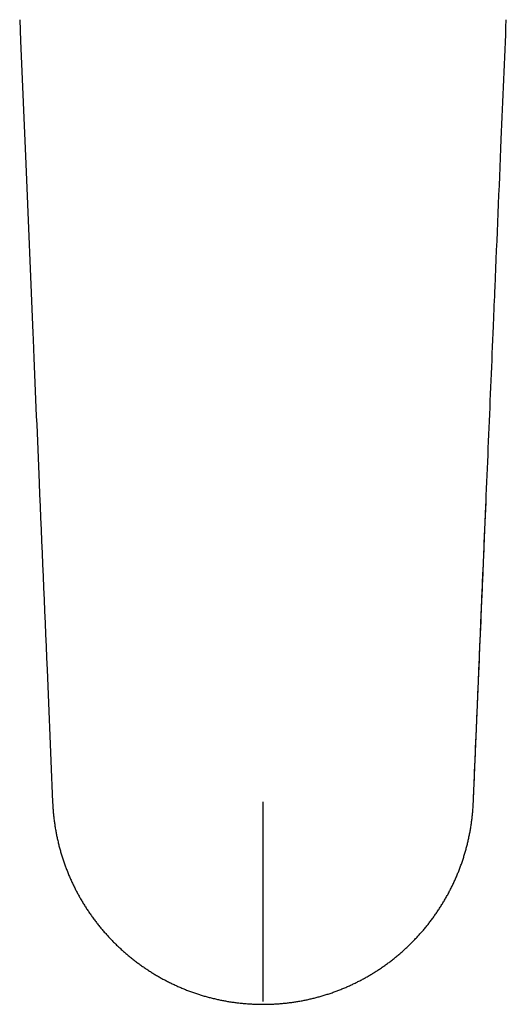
# Model space of a CAD drawing. Header units: millimetres. Extents: x 8 to 613, y 12 to 425.
# Tile 3 of 35: x 292 to 339, y 57 to 152. Entities that reach past the tile are written whole.
import ezdxf

# ---------------------------------------------------------------- set-up
doc = ezdxf.new("R2010")
doc.units = ezdxf.units.MM

msp = doc.modelspace()

# ---------------------------------------------------------------- linework, layer by layer
at = {"color": 7, "linetype": 'Continuous', "lineweight": 30, "flags": 128}
msp.add_lwpolyline([(291.864, 151.953), (291.949, 149.928), (292.445, 138.084), (293.129, 121.786)], dxfattribs=at)
at = {"color": 7, "linetype": 'Continuous', "lineweight": 30}
for points, knots in [([(337.418, 121.785), (337.431, 122.081), (337.493, 123.561), (337.754, 129.775), (338.164, 139.535), (338.523, 148.111), (338.684, 151.952)], [0, 0, 0, 0, 0.0294288, 0.147144, 0.618005, 1, 1, 1, 1]), ([(293.129, 121.786), (293.151, 121.267), (293.353, 116.467), (293.806, 105.675), (294.418, 91.147), (294.851, 80.9), (295.031, 76.647)], [0, 0, 0, 0, 0.034468, 0.319007, 0.717297, 1, 1, 1, 1]), ([(335.51, 76.647), (335.511, 76.657), (335.528, 77.053), (335.61, 78.989), (335.953, 87.083), (336.426, 98.262), (336.98, 111.371), (337.272, 118.314), (337.418, 121.785)], [0, 0, 0, 0, 0.000658, 0.026274, 0.128734, 0.538577, 0.769289, 1, 1, 1, 1]), ([(335.513, 76.642), (335.513, 76.644), (335.515, 76.693), (335.52, 76.801), (335.696, 80.937), (336.008, 88.376), (336.409, 97.843), (336.638, 103.28), (336.726, 105.365)], [0, 0, 0, 0, 0.000171, 0.005177, 0.01118, 0.432173, 0.782199, 1, 1, 1, 1]), ([(295.031, 76.647), (295.031, 76.636), (295.034, 76.584), (295.039, 76.477), (295.047, 76.318), (295.059, 76.133), (295.073, 75.935), (295.089, 75.734), (295.108, 75.534), (295.128, 75.334), (295.15, 75.134), (295.174, 74.934), (295.201, 74.734), (295.229, 74.534), (295.26, 74.334), (295.292, 74.135), (295.326, 73.935), (295.362, 73.737), (295.4, 73.539), (295.441, 73.341), (295.483, 73.144), (295.527, 72.947), (295.573, 72.751), (295.62, 72.555), (295.67, 72.36), (295.722, 72.166), (295.775, 71.973), (295.831, 71.78), (295.888, 71.587), (295.948, 71.395), (296.009, 71.203), (296.072, 71.012), (296.137, 70.821), (296.204, 70.632), (296.273, 70.443), (296.344, 70.254), (296.417, 70.066), (296.491, 69.879), (296.568, 69.692), (296.646, 69.507), (296.726, 69.322), (296.808, 69.138), (296.892, 68.954), (296.978, 68.772), (297.065, 68.59), (297.154, 68.41), (297.245, 68.23), (297.338, 68.051), (297.433, 67.873), (297.529, 67.696), (297.628, 67.52), (297.727, 67.345), (297.829, 67.171), (297.932, 66.998), (298.038, 66.825), (298.145, 66.654), (298.253, 66.484), (298.363, 66.315), (298.475, 66.147), (298.588, 65.981), (298.703, 65.815), (298.82, 65.651), (298.938, 65.489), (299.057, 65.327), (299.179, 65.166), (299.302, 65.007), (299.426, 64.849), (299.553, 64.692), (299.681, 64.536), (299.81, 64.382), (299.941, 64.228), (300.074, 64.076), (300.208, 63.925), (300.345, 63.775), (300.482, 63.626), (300.622, 63.478), (300.763, 63.331), (300.905, 63.187), (301.048, 63.044), (301.193, 62.902), (301.338, 62.762), (301.486, 62.624), (301.634, 62.487), (301.783, 62.353), (301.934, 62.219), (302.086, 62.087), (302.239, 61.956), (302.394, 61.827), (302.55, 61.699), (302.708, 61.573), (302.867, 61.448), (303.027, 61.325), (303.189, 61.203), (303.351, 61.083), (303.515, 60.965), (303.679, 60.848), (303.845, 60.733), (304.012, 60.62), (304.18, 60.509), (304.349, 60.399), (304.519, 60.291), (304.689, 60.185), (304.861, 60.081), (305.033, 59.979), (305.206, 59.878), (305.38, 59.779), (305.556, 59.681), (305.734, 59.585), (305.912, 59.491), (306.091, 59.398), (306.272, 59.307), (306.452, 59.218), (306.634, 59.131), (306.815, 59.047), (306.998, 58.964), (307.181, 58.882), (307.365, 58.803), (307.55, 58.725), (307.736, 58.649), (307.922, 58.575), (308.11, 58.503), (308.297, 58.433), (308.486, 58.365), (308.674, 58.299), (308.864, 58.235), (309.054, 58.172), (309.244, 58.112), (309.435, 58.053), (309.626, 57.997), (309.818, 57.942), (310.011, 57.889), (310.204, 57.838), (310.398, 57.789), (310.593, 57.742), (310.787, 57.697), (310.983, 57.654), (311.179, 57.612), (311.375, 57.573), (311.572, 57.536), (311.77, 57.5), (311.968, 57.467), (312.166, 57.435), (312.366, 57.406), (312.565, 57.378), (312.765, 57.352), (312.965, 57.329), (313.165, 57.307), (313.366, 57.287), (313.567, 57.269), (313.768, 57.254), (313.97, 57.24), (314.172, 57.228), (314.374, 57.218), (314.576, 57.21), (314.776, 57.204), (314.972, 57.201), (315.137, 57.199), (315.236, 57.199), (315.272, 57.199)], [0, 0, 0, 0, 0.001006, 0.00511, 0.010273, 0.016472, 0.022986, 0.029539, 0.035985, 0.042443, 0.048934, 0.055435, 0.061946, 0.068465, 0.07499, 0.08151, 0.088026, 0.094539, 0.10105, 0.107557, 0.114061, 0.120561, 0.127057, 0.133549, 0.140035, 0.146517, 0.152993, 0.159463, 0.165957, 0.17245, 0.17894, 0.18543, 0.19192, 0.19841, 0.204902, 0.211395, 0.217892, 0.224391, 0.230895, 0.237406, 0.243906, 0.250403, 0.2569, 0.263398, 0.269897, 0.2764, 0.282894, 0.28939, 0.295898, 0.302411, 0.308918, 0.31541, 0.321883, 0.32841, 0.334929, 0.341442, 0.347948, 0.354449, 0.360946, 0.367439, 0.37393, 0.380419, 0.386907, 0.393395, 0.399884, 0.406374, 0.412867, 0.419363, 0.425863, 0.432368, 0.438879, 0.445396, 0.451921, 0.458455, 0.464998, 0.471551, 0.478119, 0.484669, 0.49118, 0.497701, 0.504223, 0.510737, 0.517234, 0.523708, 0.530207, 0.536707, 0.543208, 0.549712, 0.55622, 0.562729, 0.569258, 0.575784, 0.582304, 0.588818, 0.595327, 0.601832, 0.608334, 0.614834, 0.621331, 0.627827, 0.634322, 0.640822, 0.647281, 0.653715, 0.660174, 0.666652, 0.673146, 0.67965, 0.686161, 0.692674, 0.699184, 0.705684, 0.712171, 0.718641, 0.725083, 0.731547, 0.738022, 0.744496, 0.750969, 0.757439, 0.763906, 0.77037, 0.77683, 0.783284, 0.789733, 0.796176, 0.802612, 0.809045, 0.815492, 0.821938, 0.828384, 0.83483, 0.841277, 0.847726, 0.854176, 0.86063, 0.867087, 0.873549, 0.880016, 0.886491, 0.892965, 0.899449, 0.905947, 0.912451, 0.918953, 0.925443, 0.93193, 0.938435, 0.944943, 0.951456, 0.957973, 0.964495, 0.97102, 0.977544, 0.984082, 0.990434, 0.996503, 1, 1, 1, 1]), ([(315.272, 76.668), (315.272, 76.568), (315.272, 76.367), (315.272, 76.016), (315.272, 75.615), (315.272, 75.163), (315.272, 74.712), (315.272, 74.21), (315.272, 73.659), (315.272, 73.058), (315.272, 72.457), (315.272, 71.856), (315.272, 71.254), (315.272, 70.651), (315.272, 70.049), (315.272, 69.446), (315.272, 68.84), (315.272, 68.233), (315.272, 67.627), (315.272, 67.019), (315.272, 66.409), (315.272, 65.798), (315.272, 65.189), (315.272, 64.582), (315.272, 63.99), (315.272, 63.411), (315.272, 62.847), (315.272, 62.285), (315.272, 61.788), (315.272, 61.354), (315.272, 60.959), (315.272, 60.541), (315.272, 60.102), (315.272, 59.646), (315.272, 59.173), (315.272, 58.739), (315.272, 58.469), (315.272, 58.361)], [0, 0, 0, 0, 0.015984, 0.031969, 0.055952, 0.079937, 0.103922, 0.127906, 0.159927, 0.19195, 0.223973, 0.255994, 0.288246, 0.320501, 0.352756, 0.385008, 0.417789, 0.450572, 0.483356, 0.516136, 0.549474, 0.582817, 0.616161, 0.649504, 0.682841, 0.714193, 0.745548, 0.776902, 0.808254, 0.829193, 0.850132, 0.875101, 0.90007, 0.925039, 0.953146, 0.981254, 1, 1, 1, 1]), ([(315.272, 57.199), (315.295, 57.199), (315.37, 57.199), (315.503, 57.2), (315.68, 57.203), (315.864, 57.207), (316.049, 57.213), (316.234, 57.221), (316.428, 57.231), (316.63, 57.243), (316.832, 57.258), (317.034, 57.274), (317.235, 57.293), (317.436, 57.313), (317.637, 57.335), (317.838, 57.36), (318.038, 57.386), (318.237, 57.414), (318.436, 57.444), (318.634, 57.476), (318.832, 57.511), (319.029, 57.547), (319.226, 57.585), (319.423, 57.624), (319.619, 57.666), (319.814, 57.71), (320.009, 57.756), (320.203, 57.803), (320.397, 57.853), (320.59, 57.904), (320.783, 57.958), (320.975, 58.013), (321.166, 58.07), (321.356, 58.129), (321.545, 58.19), (321.735, 58.253), (321.924, 58.318), (322.113, 58.385), (322.301, 58.454), (322.49, 58.525), (322.677, 58.597), (322.864, 58.672), (323.049, 58.748), (323.234, 58.826), (323.417, 58.906), (323.6, 58.988), (323.782, 59.071), (323.964, 59.157), (324.145, 59.244), (324.325, 59.333), (324.504, 59.424), (324.683, 59.517), (324.86, 59.612), (325.037, 59.708), (325.212, 59.806), (325.387, 59.906), (325.56, 60.007), (325.733, 60.11), (325.904, 60.215), (326.074, 60.322), (326.243, 60.43), (326.412, 60.54), (326.579, 60.652), (326.745, 60.765), (326.911, 60.881), (327.075, 60.998), (327.238, 61.116), (327.4, 61.237), (327.561, 61.359), (327.722, 61.483), (327.88, 61.608), (328.038, 61.735), (328.193, 61.863), (328.348, 61.993), (328.501, 62.124), (328.654, 62.257), (328.805, 62.392), (328.954, 62.528), (329.103, 62.666), (329.25, 62.804), (329.395, 62.945), (329.538, 63.086), (329.68, 63.228), (329.821, 63.372), (329.961, 63.518), (330.1, 63.667), (330.237, 63.816), (330.373, 63.966), (330.507, 64.118), (330.639, 64.271), (330.77, 64.424), (330.899, 64.579), (331.027, 64.736), (331.153, 64.893), (331.277, 65.051), (331.399, 65.211), (331.52, 65.372), (331.64, 65.534), (331.757, 65.697), (331.873, 65.862), (331.988, 66.028), (332.101, 66.194), (332.212, 66.362), (332.322, 66.532), (332.43, 66.702), (332.536, 66.874), (332.641, 67.047), (332.745, 67.221), (332.846, 67.396), (332.946, 67.572), (333.043, 67.748), (333.139, 67.925), (333.233, 68.103), (333.325, 68.282), (333.416, 68.462), (333.504, 68.643), (333.591, 68.824), (333.676, 69.006), (333.759, 69.19), (333.84, 69.374), (333.92, 69.558), (333.998, 69.744), (334.074, 69.931), (334.148, 70.118), (334.22, 70.306), (334.29, 70.495), (334.359, 70.684), (334.425, 70.874), (334.49, 71.065), (334.552, 71.256), (334.613, 71.448), (334.672, 71.641), (334.729, 71.834), (334.784, 72.028), (334.837, 72.222), (334.889, 72.417), (334.938, 72.612), (334.985, 72.808), (335.03, 73.004), (335.074, 73.201), (335.115, 73.398), (335.155, 73.596), (335.192, 73.794), (335.228, 73.993), (335.262, 74.193), (335.294, 74.392), (335.323, 74.592), (335.351, 74.792), (335.377, 74.993), (335.401, 75.193), (335.422, 75.394), (335.442, 75.594), (335.46, 75.794), (335.476, 75.994), (335.489, 76.195), (335.501, 76.384), (335.508, 76.534), (335.512, 76.615), (335.513, 76.642)], [0, 0, 0, 0, 0.002262, 0.00722, 0.012909, 0.019402, 0.024996, 0.030804, 0.037324, 0.043847, 0.050373, 0.056899, 0.063424, 0.069946, 0.076464, 0.082977, 0.089483, 0.095981, 0.10247, 0.108946, 0.115421, 0.121897, 0.128369, 0.134835, 0.141298, 0.147757, 0.154212, 0.160664, 0.167114, 0.173563, 0.180009, 0.186455, 0.192908, 0.199304, 0.205712, 0.212144, 0.218597, 0.225065, 0.231545, 0.238032, 0.244522, 0.251008, 0.257487, 0.263952, 0.270401, 0.276816, 0.283297, 0.289784, 0.296271, 0.302758, 0.309245, 0.315732, 0.322219, 0.328705, 0.335189, 0.341672, 0.348154, 0.354633, 0.361112, 0.367591, 0.374074, 0.38056, 0.38705, 0.393544, 0.400044, 0.406548, 0.413058, 0.419574, 0.426096, 0.432625, 0.439168, 0.445669, 0.452169, 0.458679, 0.465198, 0.471722, 0.47825, 0.484778, 0.491302, 0.497821, 0.504332, 0.510833, 0.517319, 0.523774, 0.530333, 0.536887, 0.54343, 0.549965, 0.556492, 0.563011, 0.569523, 0.576031, 0.582533, 0.589031, 0.595527, 0.60202, 0.608512, 0.615004, 0.621497, 0.62799, 0.634485, 0.640983, 0.647485, 0.653992, 0.660504, 0.667022, 0.673548, 0.680082, 0.686625, 0.69313, 0.699625, 0.706119, 0.712611, 0.719102, 0.725592, 0.732081, 0.73857, 0.745058, 0.751547, 0.758035, 0.764523, 0.77101, 0.777516, 0.784018, 0.790517, 0.797014, 0.803508, 0.810001, 0.816494, 0.822987, 0.829481, 0.835976, 0.842474, 0.848975, 0.855476, 0.861972, 0.868468, 0.874963, 0.88146, 0.887959, 0.894463, 0.900958, 0.90747, 0.913994, 0.920523, 0.927049, 0.933564, 0.940081, 0.946599, 0.953111, 0.959614, 0.966109, 0.972594, 0.979044, 0.985526, 0.992086, 0.997403, 1, 1, 1, 1]), ([(315.272, 58.361), (315.272, 58.336), (315.272, 58.286), (315.272, 58.213), (315.272, 58.141), (315.272, 58.071), (315.272, 58.004), (315.272, 57.94), (315.272, 57.88), (315.272, 57.824), (315.272, 57.771), (315.272, 57.722), (315.272, 57.676), (315.272, 57.633), (315.272, 57.593), (315.272, 57.558), (315.272, 57.528), (315.272, 57.503), (315.272, 57.483), (315.272, 57.472), (315.272, 57.468), (315.272, 57.466)], [0, 0, 0, 0, 0.0512, 0.102439, 0.153639, 0.206326, 0.259056, 0.311743, 0.362943, 0.414182, 0.465382, 0.518068, 0.570798, 0.623485, 0.680135, 0.736838, 0.793488, 0.852176, 0.910923, 0.969611, 1, 1, 1, 1])]:
    msp.add_open_spline(points, degree=3, knots=knots, dxfattribs=at)

doc.saveas('drawing.dxf')
